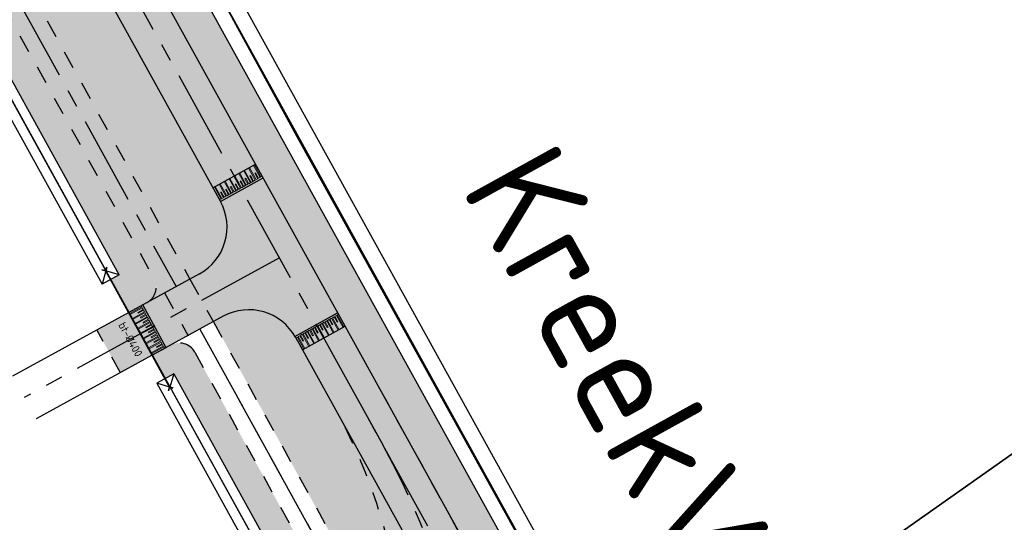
# Model space of a CAD drawing. Header units: metres. Extents: x 149090 to 161988, y 479090 to 487021.
# Tile 34 of 72: x 149320 to 149431, y 486537 to 486593. Entities that reach past the tile are written whole.
import ezdxf
from ezdxf.enums import TextEntityAlignment as Align

# ---------------------------------------------------------------- set-up
doc = ezdxf.new("R2010")
doc.units = ezdxf.units.M
doc.linetypes.add('AM-AS', pattern=[16, 10, -2, 2, -2])
doc.linetypes.add('XX-HIDDEN', pattern=[4, 2, -2])
doc.layers.get('0').update_dxf_attribs({"lineweight": 25})
for name, color, linetype, lineweight, true_color in [('B-WE-KG-GRENS_PERCEEL-GV', 1, 'Continuous', 30, 0xff0000), ('IRP-V-verharding-rijbaan', 7, 'Continuous', 0, 0xffb061), ('N-WE-GR-STADSLANDBOUW-A', 7, 'Continuous', 35, 0xffff9e), ('N-WE-KW-KUNSTWERK_DUIKER-HOLD-S', 1, 'Continuous', 35, 0xff0000), ('N-WE-KW-KUNSTWERK_DUIKER-S', 5, 'Continuous', 35, 0x0000ff), ('N-WE-RI-VWA_RIOOLPUT-S', 20, 'Continuous', 25, 0xff3f00)]:
    doc.layers.add(name, color=color, linetype=linetype, lineweight=lineweight, true_color=true_color)
for name, color, linetype, lineweight in [('N-WE-AM-AS_FIETSPAD-G', 3, 'AM-AS', 30), ('N-WE-AM-AS_KAVELWEG-G', 170, 'AM-AS', 30), ('N-WE-AM-AS_WEG-G', 10, 'AM-AS', 30), ('N-WE-VH-KANTOPSLUITING_VOORKANTBAND-G', 190, 'Continuous', 30), ('N-WE-VH-KANTVERHARDING-G', 7, 'Continuous', 30), ('N-WE-VH-MATERIAALGRENS-G', 7, 'XX-HIDDEN', 25), ('N-WE-VH-VERHARDING_ASFALT-A', 252, 'Continuous', 18), ('N-WE-VH-VERHARDING_TEGEL-A', 252, 'Continuous', 18), ('VRK-ontwerp', 2, 'Continuous', 0)]:
    doc.layers.add(name, color=color, linetype=linetype, lineweight=lineweight)
doc.styles.add('NLCS-ISO-M1000-T50', font='NLCS-ISO.ttf')
doc.styles.add('NLCS-ISO-M2000-T25', font='NLCS-ISO.ttf')

# ---------------------------------------------------------------- blocks, each defined once
blk = doc.blocks.new('*U395')
at = {"layer": 'N-WE-KW-KUNSTWERK_DUIKER-S', "color": 0}
for points in [[(-0.8493030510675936, 0.7750000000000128), (2.842170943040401e-14, 1.4210854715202e-14), (-0.8493030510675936, -0.7749999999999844)], [(2.842170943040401e-14, 1.4210854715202e-14), (37.25288153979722, 1.4210854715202e-14)], [(38.10218459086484, 0.7750000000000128), (37.25288153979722, 1.4210854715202e-14), (38.10218459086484, -0.7749999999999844)]]:
    blk.add_lwpolyline(points, dxfattribs=at)
at = {"color": 0, "style": 'NLCS-ISO-M2000-T25'}
blk.add_attdef('DUIKERNR', text='', height=7, dxfattribs=at).set_placement((0.8493030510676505, 1.4210854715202e-14), align=Align.BOTTOM_CENTER)

msp = doc.modelspace()

# ---------------------------------------------------------------- hatches: boundary and pattern name
at = {"layer": 'IRP-V-verharding-rijbaan', "transparency": 33554610}
h = msp.add_hatch(color=256, dxfattribs=at)
h.dxf.hatch_style = 1
edge = h.paths.add_edge_path()
edge.add_line((149347.6215138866, 486575.6031056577), (149342.8085236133, 486572.9413153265))
edge.add_arc((149337.5570543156, 486570.0392350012), 5.999999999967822, -59.965711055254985, 28.926029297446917, ccw=False)
edge.add_line((149340.5601634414, 486564.8448788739), (149334.0491110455, 486561.2723576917))
edge.add_line((149334.0491110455, 486561.2723576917), (149336.6911796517, 486556.4511345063))
edge.add_line((149336.6911796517, 486556.4511345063), (149343.1380465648, 486559.9840687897))
edge.add_arc((149346.0215083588, 486554.7223534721), 6.000000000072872, 30.153476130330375, 118.72309133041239, ccw=False)
edge.add_line((149351.209606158, 486557.736261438), (149356.029837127, 486560.3877958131))
edge.add_line((149356.029837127, 486560.3877958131), (149347.6215138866, 486575.6031056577))
h = msp.add_hatch(color=256, dxfattribs=at)
h.dxf.hatch_style = 1
h.paths.add_polyline_path([(149332.5144440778, 486560.4313480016), (149328.8833681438, 486558.4441107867), (149331.5265414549, 486553.6208717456), (149335.1565069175, 486555.6101216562)])
at = {"layer": 'N-WE-GR-STADSLANDBOUW-A', "transparency": 33554559}
h = msp.add_hatch(color=256, dxfattribs=at)
h.dxf.hatch_style = 1
edge = h.paths.add_edge_path()
edge.add_line((149249.9229517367, 486713.7618953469), (149267.1760614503, 486682.5585265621))
edge.add_arc((147531.5686176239, 485722.8985022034), 1983.249999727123, 28.33407760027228, 28.939284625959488, ccw=False)
edge.add_line((149277.2157995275, 486664.1723612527), (149305.206875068, 486612.2612817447))
edge.add_arc((151080.3405962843, 487569.4346357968), 2016.749998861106, 208.3340776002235, 208.9260292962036)
edge.add_line((149315.1904795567, 486593.9728870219), (149331.387947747, 486564.6627035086))
edge.add_line((149331.387947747, 486564.6627035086), (149330.4232587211, 486564.1341291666))
edge.add_line((149330.4232587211, 486564.1341291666), (149332.4788345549, 486560.4144549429))
edge.add_line((149332.4788345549, 486560.4144549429), (149334.3204739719, 486561.4236879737))
edge.add_line((149334.3204739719, 486561.4236879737), (149334.5733561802, 486561.5628665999))
edge.add_arc((149333.5723198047, 486563.2943186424), 2.000000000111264, 300.0342889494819, 388.9260292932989)
edge.add_line((149335.3228095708, 486564.2616787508), (149318.0350254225, 486595.5448472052))
edge.add_line((149318.0350254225, 486595.5448472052), (149308.0675095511, 486613.8037701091))
edge.add_line((149308.0675095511, 486613.8037701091), (149280.0764340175, 486665.7148496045))
edge.add_line((149280.0764340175, 486665.7148496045), (149270.0202435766, 486684.1311447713))
edge.add_line((149270.0202435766, 486684.1311447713), (149264.8221624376, 486693.5322119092))
edge.add_line((149264.8221624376, 486693.5322119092), (149256.3133393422, 486708.9209707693))
edge.add_arc((149243.842694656, 486702.0256447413), 14.2499999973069, 28.93928462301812, 53.58854308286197)
edge.add_arc((149262.8372489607, 486727.7784486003), 17.75000000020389, 187.2540888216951, 233.58854307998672, ccw=False)
edge.add_arc((149244.238425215, 486725.4114483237), 0.9988383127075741, 7.230319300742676, 85.83467601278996)
edge.add_line((149244.3109754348, 486726.407648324), (149244.3257519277, 486726.6076280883))
edge.add_arc((149242.2624584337, 486698.68375264), 28.00000000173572, 85.77409785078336, 97.8981777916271)
edge.add_arc((149242.3096729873, 486698.4732917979), 28.21495791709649, 97.93441867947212, 116.7738477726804)
edge.add_arc((149281.9347839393, 486615.6770867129), 119.9999999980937, 115.8569568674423, 125.2077496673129)
edge.add_line((149212.7496436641, 486713.7251176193), (149206.9970025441, 486709.6701188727))
edge.add_line((149206.9970025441, 486709.6701188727), (149157.0406436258, 486674.4146711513))
edge.add_line((149157.0406436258, 486674.4146711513), (149160.5542416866, 486669.4493138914))
edge.add_line((149160.5542416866, 486669.4493138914), (149221.5969439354, 486712.482837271))
edge.add_line((149221.5969439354, 486712.482837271), (149226.7683010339, 486713.8272838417))
edge.add_line((149226.7683010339, 486713.8272838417), (149232.3592129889, 486717.7945061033))
edge.add_arc((149239.3338475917, 486707.9069229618), 12.09999290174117, 28.939269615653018, 125.19888548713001, ccw=False)
h = msp.add_hatch(color=256, dxfattribs=at)
h.dxf.hatch_style = 1
edge = h.paths.add_edge_path()
edge.add_arc((151080.3405989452, 487569.4346372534), 1993.250001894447, 208.3340776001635, 208.9260292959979, ccw=False)
edge.add_line((149325.8914628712, 486623.4146591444), (149300.4231801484, 486670.64707247))
edge.add_line((149300.4231801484, 486670.64707247), (149301.761795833, 486671.3688700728))
edge.add_line((149301.761795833, 486671.3688700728), (149299.9487412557, 486674.7101135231))
edge.add_arc((149303.2175491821, 486669.6787225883), 5.999999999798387, 123.0110876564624, 208.3340773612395)
edge.add_line((149297.9363778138, 486666.8310517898), (149322.3706819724, 486621.5162119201))
edge.add_arc((151080.340595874, 487569.4346355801), 1997.249998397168, 208.3340776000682, 208.9260292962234)
edge.add_line((149332.2577547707, 486603.4046480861), (149346.0742839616, 486578.402900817))
edge.add_line((149346.0742839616, 486578.402900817), (149347.6220602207, 486575.6021170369))
edge.add_line((149347.6220602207, 486575.6021170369), (149364.5688204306, 486544.9360496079))
edge.add_line((149364.5688204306, 486544.9360496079), (149372.8462481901, 486529.9576021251))
edge.add_line((149372.8462481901, 486529.9576021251), (149386.8242924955, 486505.6911377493))
edge.add_line((149386.8242924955, 486505.6911377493), (149394.8370353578, 486491.1984163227))
edge.add_line((149394.8370353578, 486491.1984163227), (149403.6175052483, 486475.3091107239))
edge.add_line((149403.6175052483, 486475.3091107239), (149409.5677065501, 486464.5419037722))
edge.add_arc((149414.8191758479, 486467.4439840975), 5.999999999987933, 208.9260292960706, 292.6292477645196)
edge.add_line((149417.1277751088, 486461.9059005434), (149415.3123288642, 486465.1646021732))
edge.add_line((149415.3123288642, 486465.1646021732), (149413.7113851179, 486464.2798845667))
edge.add_line((149413.7113851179, 486464.2798845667), (149335.758734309, 486605.3393682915))
h = msp.add_hatch(color=256, dxfattribs=at)
h.dxf.hatch_style = 1
edge = h.paths.add_edge_path()
edge.add_line((149321.0983825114, 486597.2377273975), (149339.3629552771, 486564.1870077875))
edge.add_line((149339.3629552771, 486564.1870077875), (149340.4405161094, 486564.7775196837))
edge.add_arc((149337.5570543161, 486570.0392350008), 5.999999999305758, 298.7230913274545, 388.9260293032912)
edge.add_line((149342.808523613, 486572.9413153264), (149341.2598908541, 486575.7436489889))
edge.add_line((149341.2598908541, 486575.7436489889), (149327.4439079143, 486600.7444077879))
edge.add_arc((151143.817127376, 487604.2994808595), 2075.170946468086, 208.3495525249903, 208.920864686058, ccw=False)
edge.add_line((149317.5276438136, 486618.9055599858), (149290.2960383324, 486669.4111605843))
edge.add_arc((149289.4303123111, 486668.9106423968), 0.9999999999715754, 30.03428893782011, 118.3591474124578)
edge.add_line((149288.955315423, 486669.7906298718), (149284.9949863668, 486667.6529358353))
edge.add_arc((149286.201510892, 486666.0154470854), 2.033979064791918, 126.3833056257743, 207.938291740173)
edge.add_line((149284.4045865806, 486665.0624865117), (149311.1481928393, 486615.4649114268))
edge.add_line((149311.1481928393, 486615.4649114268), (149321.0983825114, 486597.2377273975))
h = msp.add_hatch(color=256, dxfattribs=at)
h.dxf.hatch_style = 1
edge = h.paths.add_edge_path()
edge.add_line((149402.6507816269, 486449.664306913), (149403.6880980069, 486450.4279640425))
edge.add_arc((149400.3325549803, 486455.4048564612), 6.002426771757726, 303.9888158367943, 388.916764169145)
edge.add_line((149405.5866177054, 486458.3072609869), (149403.8786148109, 486461.3979834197))
edge.add_line((149403.8786148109, 486461.3979834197), (149381.1332910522, 486502.5461620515))
edge.add_line((149381.1332910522, 486502.5461620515), (149368.0324013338, 486527.2973618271))
edge.add_line((149368.0324013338, 486527.2973618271), (149351.2159902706, 486557.7275555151))
edge.add_arc((149346.0217510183, 486554.7201462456), 6.002052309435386, 30.07038482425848, 118.7149968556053)
edge.add_line((149343.1380465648, 486559.9840687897), (149342.0245335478, 486559.3707397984))
edge.add_line((149342.0245335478, 486559.3707397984), (149371.4677816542, 486506.0485680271))
edge.add_arc((149372.9726761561, 486497.6828467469), 8.500000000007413, -42.43212858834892, 100.19776869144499, ccw=False)
edge.add_line((149379.2463315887, 486491.9477576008), (149402.6507816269, 486449.664306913))
h = msp.add_hatch(color=256, dxfattribs=at)
h.dxf.hatch_style = 1
edge = h.paths.add_edge_path()
edge.add_line((149355.0703039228, 486528.5275333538), (149353.737927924, 486530.9385388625))
edge.add_line((149353.737927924, 486530.9385388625), (149339.9177989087, 486555.9468002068))
edge.add_arc((149338.1673091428, 486554.9794400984), 2.000000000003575, 28.92602929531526, 118.7230913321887)
edge.add_line((149337.2061552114, 486556.7333452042), (149335.1565069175, 486555.6101216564))
edge.add_line((149335.1565069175, 486555.6101216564), (149335.8810000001, 486554.2970000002))
edge.add_line((149335.8810000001, 486554.2970000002), (149336.6058849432, 486552.9831407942))
edge.add_line((149336.6058849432, 486552.9831407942), (149337.5549775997, 486553.5031337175))
edge.add_line((149337.5549775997, 486553.5031337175), (149354.1188781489, 486523.5298712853))
edge.add_line((149354.1188781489, 486523.5298712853), (149353.1344810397, 486522.985584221))
edge.add_line((149353.1344810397, 486522.985584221), (149353.1510000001, 486522.9950000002))
edge.add_line((149353.1510000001, 486522.9950000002), (149356.6114582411, 486516.7228025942))
edge.add_arc((149340.8475745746, 486520.6677324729), 16.25000000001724, 345.9502144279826, 388.9260292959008)
at = {"layer": 'N-WE-VH-VERHARDING_ASFALT-A', "transparency": 33554585}
h = msp.add_hatch(color=256, dxfattribs=at)
h.dxf.hatch_style = 1
h.paths.add_polyline_path([(149298.7596798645, 486665.2868128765), (149293.9063576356, 486662.6992921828), (149317.5299298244, 486618.9013342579), (149341.9612269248, 486574.4745439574), (149346.7750737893, 486577.1347842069), (149322.3706819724, 486621.5162119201)])
h = msp.add_hatch(color=256, dxfattribs=at)
h.dxf.hatch_style = 1
h.paths.add_polyline_path([(149356.876277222, 486558.8561172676), (149352.0624303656, 486556.1958769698), (149368.0324013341, 486527.2973618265), (149381.1332910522, 486502.5461620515), (149390.2689366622, 486486.0122019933), (149402.3879518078, 486464.0977382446), (149408.076061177, 486467.241115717), (149386.8242924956, 486505.6911377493), (149372.8462481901, 486529.9576021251)])
at = {"layer": 'N-WE-VH-VERHARDING_TEGEL-A'}
h = msp.add_hatch(dxfattribs=at)
h.set_pattern_fill('AVH-TEGEL_150X300_HALFST', color=256, scale=2.5, angle=85.45968935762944, pattern_type=2)
h.set_pattern_definition([(28.59202423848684, (-153131.4263289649, 817689.4507283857), (-0.1794636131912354, 0.3292686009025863), []), (118.5920242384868, (-153131.4263289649, 817689.4507283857), (-0.6585372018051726, -0.3589272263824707), [0.375, -0.375]), (118.5920242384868, (-153131.097060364, 817689.6301919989), (-0.6585372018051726, -0.3589272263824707), [-0.375, 0.375])])
edge = h.paths.add_edge_path()
edge.add_line((149289.7306057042, 486655.1850739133), (149286.649922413, 486653.5239326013))
edge.add_line((149286.649922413, 486653.5239326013), (149308.1495506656, 486613.6516357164))
edge.add_line((149308.1495506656, 486613.6516357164), (149318.0350254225, 486595.5448472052))
edge.add_line((149318.0350254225, 486595.5448472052), (149335.3232378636, 486564.2609037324))
edge.add_arc((149333.5723195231, 486563.2943188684), 2.000000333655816, -61.276904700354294, 28.900652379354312, ccw=False)
edge.add_line((149334.5334737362, 486561.5404135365), (149339.3625269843, 486564.1877828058))
edge.add_line((149339.3625269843, 486564.1877828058), (149321.0983825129, 486597.2377273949))
edge.add_line((149321.0983825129, 486597.2377273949), (149311.1481928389, 486615.4649114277))
edge.add_line((149311.1481928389, 486615.4649114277), (149289.7306057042, 486655.1850739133))
at = {"layer": 'VRK-ontwerp'}
for points in [[(149342.7795808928, 486574.926784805), (149342.6876801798, 486574.8759984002), (149343.4373842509, 486573.5193688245), (149343.2535828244, 486573.4177960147), (149342.9150067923, 486574.030467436), (149342.8231060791, 486573.9796810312), (149343.1616821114, 486573.3670096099), (149342.977880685, 486573.2654368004), (149342.2281766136, 486574.6220663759), (149342.1362759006, 486574.571279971), (149342.8859799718, 486573.2146503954), (149342.710930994, 486573.1179143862), (149342.8076670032, 486572.9428654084), (149347.6215138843, 486575.6031056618), (149347.5247778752, 486575.7781546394), (149347.3891149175, 486575.7031842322), (149346.6394108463, 486577.0598138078), (149346.5475101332, 486577.0090274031), (149347.2972142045, 486575.6523978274), (149347.1134127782, 486575.5508250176), (149346.7748367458, 486576.1634964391), (149346.6829360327, 486576.1127100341), (149347.021512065, 486575.5000386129), (149346.8377106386, 486575.3984658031), (149346.0880065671, 486576.7550953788), (149345.996105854, 486576.704308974), (149346.7458099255, 486575.3476793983), (149346.562008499, 486575.2461065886), (149346.2234324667, 486575.85877801), (149346.1315317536, 486575.8079916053), (149346.4701077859, 486575.1953201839), (149346.2863063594, 486575.0937473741), (149345.5366022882, 486576.4503769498), (149345.4447015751, 486576.3995905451), (149346.1944056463, 486575.0429609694), (149346.01060422, 486574.9413881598), (149345.6720281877, 486575.5540595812), (149345.5801274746, 486575.5032731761), (149345.9187035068, 486574.8906017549), (149345.7349020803, 486574.7890289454), (149344.985198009, 486576.1456585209), (149344.893297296, 486576.0948721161), (149345.6430013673, 486574.7382425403), (149345.459199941, 486574.6366697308), (149345.1206239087, 486575.2493411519), (149345.0287231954, 486575.198554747), (149345.3672992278, 486574.5858833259), (149345.1834978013, 486574.4843105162), (149344.4337937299, 486575.8409400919), (149344.3418930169, 486575.7901536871), (149345.0915970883, 486574.4335241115), (149344.9077956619, 486574.3319513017), (149344.5692196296, 486574.944622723), (149344.4773189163, 486574.8938363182), (149344.8158949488, 486574.2811648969), (149344.6320935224, 486574.1795920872), (149343.8823894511, 486575.5362216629), (149343.7904887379, 486575.485435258), (149344.5401928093, 486574.1288056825), (149344.3563913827, 486574.0272328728), (149344.0178153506, 486574.639904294), (149343.9259146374, 486574.5891178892), (149344.2644906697, 486573.9764464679), (149344.0806892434, 486573.8748736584), (149343.3309851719, 486575.2315032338), (149343.2390844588, 486575.1807168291), (149343.9887885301, 486573.8240872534), (149343.8049871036, 486573.7225144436), (149343.4664110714, 486574.3351858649), (149343.3745103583, 486574.2843994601), (149343.7130863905, 486573.6717280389), (149343.5292849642, 486573.5701552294)], [(149334.7082779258, 486556.4280595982), (149334.7587385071, 486556.3359795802), (149336.1180149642, 486557.0808738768), (149336.2189361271, 486556.8967138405), (149335.60506934, 486556.5603099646), (149335.6555299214, 486556.4682299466), (149336.2693967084, 486556.8046338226), (149336.3703178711, 486556.6204737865), (149335.0110414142, 486555.8755794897), (149335.0615019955, 486555.7834994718), (149336.4207784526, 486556.5283937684), (149336.5168938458, 486556.3530032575), (149336.6922843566, 486556.4491186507), (149334.0491110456, 486561.2723576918), (149333.8737205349, 486561.1762422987), (149333.9482099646, 486561.040314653), (149332.5889335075, 486560.2954203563), (149332.6393940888, 486560.2033403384), (149333.9986705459, 486560.948234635), (149334.0995917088, 486560.7640745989), (149333.4857249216, 486560.4276707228), (149333.5361855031, 486560.3355907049), (149334.1500522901, 486560.6719945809), (149334.250973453, 486560.4878345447), (149332.8916969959, 486559.7429402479), (149332.9421575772, 486559.65086023), (149334.3014340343, 486560.3957545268), (149334.4023551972, 486560.2115944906), (149333.7884884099, 486559.8751906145), (149333.8389489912, 486559.7831105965), (149334.4528157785, 486560.1195144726), (149334.5537369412, 486559.9353544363), (149333.1944604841, 486559.1904601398), (149333.2449210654, 486559.0983801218), (149334.6041975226, 486559.8432744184), (149334.7051186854, 486559.6591143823), (149334.0912518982, 486559.3227105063), (149334.1417124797, 486559.2306304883), (149334.7555792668, 486559.5670343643), (149334.8565004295, 486559.3828743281), (149333.4972239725, 486558.6379800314), (149333.5476845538, 486558.5459000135), (149334.9069610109, 486559.2907943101), (149335.0078821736, 486559.1066342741), (149334.3940153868, 486558.7702303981), (149334.444475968, 486558.6781503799), (149335.0583427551, 486559.0145542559), (149335.1592639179, 486558.8303942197), (149333.7999874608, 486558.085499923), (149333.8504480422, 486557.9934199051), (149335.2097244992, 486558.7383142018), (149335.3106456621, 486558.5541541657), (149334.696778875, 486558.2177502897), (149334.7472394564, 486558.1256702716), (149335.3611062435, 486558.4620741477), (149335.4620274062, 486558.2779141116), (149334.1027509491, 486557.5330198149), (149334.1532115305, 486557.4409397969), (149335.5124879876, 486558.1858340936), (149335.6134091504, 486558.0016740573), (149334.9995423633, 486557.6652701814), (149335.0500029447, 486557.5731901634), (149335.6638697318, 486557.9095940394), (149335.7647908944, 486557.7254340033), (149334.4055144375, 486556.9805397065), (149334.4559750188, 486556.8884596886), (149335.8152514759, 486557.6333539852), (149335.9161726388, 486557.4491939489), (149335.3023058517, 486557.112790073), (149335.3527664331, 486557.0207100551), (149335.9666332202, 486557.357113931), (149336.0675543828, 486557.1729538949)], [(149352.8807843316, 486556.6481178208), (149352.788883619, 486556.5973314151), (149352.0391795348, 486557.9539609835), (149351.8553781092, 486557.8523881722), (149352.1939541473, 486557.2397167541), (149352.1020534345, 486557.1889303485), (149351.7634773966, 486557.8016017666), (149351.5796759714, 486557.7000289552), (149352.3293800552, 486556.3433993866), (149352.2374793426, 486556.2926129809), (149351.4877752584, 486557.6492425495), (149351.3127262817, 486557.5525065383), (149351.2159902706, 486557.7275555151), (149356.029837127, 486560.3877958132), (149356.1265731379, 486560.2127468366), (149355.990910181, 486560.1377764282), (149356.7406142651, 486558.7811468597), (149356.6487135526, 486558.730360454), (149355.8990094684, 486560.0869900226), (149355.7152080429, 486559.9854172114), (149356.053784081, 486559.372745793), (149355.9618833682, 486559.3219593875), (149355.6233073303, 486559.9346308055), (149355.4395059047, 486559.8330579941), (149356.1892099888, 486558.4764284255), (149356.0973092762, 486558.4256420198), (149355.3476051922, 486559.7822715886), (149355.1638037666, 486559.6806987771), (149355.5023798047, 486559.0680273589), (149355.4104790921, 486559.0172409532), (149355.071903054, 486559.6299123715), (149354.8881016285, 486559.52833956), (149355.6378057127, 486558.1717099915), (149355.5459050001, 486558.1209235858), (149354.7962009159, 486559.4775531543), (149354.6123994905, 486559.3759803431), (149354.9509755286, 486558.7633089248), (149354.8590748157, 486558.7125225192), (149354.5204987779, 486559.3251939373), (149354.3366973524, 486559.2236211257), (149355.0864014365, 486557.8669915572), (149354.9945007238, 486557.8162051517), (149354.2447966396, 486559.1728347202), (149354.0609952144, 486559.0712619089), (149354.3995712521, 486558.4585904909), (149354.3076705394, 486558.4078040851), (149353.9690945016, 486559.0204755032), (149353.7852930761, 486558.9189026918), (149354.5349971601, 486557.5622731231), (149354.4430964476, 486557.5114867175), (149353.6933923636, 486558.8681162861), (149353.509590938, 486558.7665434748), (149353.848166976, 486558.1538720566), (149353.7562662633, 486558.1030856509), (149353.4176902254, 486558.7157570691), (149353.2338888, 486558.6141842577), (149353.9835928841, 486557.2575546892), (149353.8916921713, 486557.2067682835), (149353.1419880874, 486558.5633978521), (149352.9581866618, 486558.4618250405), (149353.2967626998, 486557.8491536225), (149353.2048619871, 486557.7983672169), (149352.8662859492, 486558.411038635), (149352.6824845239, 486558.3094658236), (149353.4321886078, 486556.952836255), (149353.3402878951, 486556.9020498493), (149352.590583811, 486558.258679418), (149352.4067823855, 486558.1571066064), (149352.7453584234, 486557.5444351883), (149352.6534577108, 486557.4936487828), (149352.3148816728, 486558.1063202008), (149352.1310802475, 486558.0047473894)]]:
    msp.add_hatch(color=7, dxfattribs=at).paths.add_polyline_path(points)
at = {"layer": 'VRK-ontwerp', "true_color": 0x636466, "transparency": 33554602}
for points in [[(149345.4447015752, 486576.399590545), (149344.9851980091, 486576.1456585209), (149345.7349020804, 486574.7890289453), (149345.9187035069, 486574.890601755), (149345.5801274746, 486575.5032731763), (149345.6720281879, 486575.5540595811), (149346.01060422, 486574.9413881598), (149346.1944056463, 486575.0429609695)], [(149345.996105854, 486576.704308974), (149345.5366022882, 486576.4503769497), (149346.2863063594, 486575.093747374), (149346.4701077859, 486575.1953201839), (149346.1315317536, 486575.8079916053), (149346.2234324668, 486575.8587780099), (149346.562008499, 486575.2461065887), (149346.7458099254, 486575.3476793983)], [(149346.5475101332, 486577.009027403), (149346.0880065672, 486576.7550953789), (149346.8377106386, 486575.3984658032), (149347.0215120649, 486575.5000386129), (149346.6829360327, 486576.1127100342), (149346.7748367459, 486576.1634964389), (149347.1134127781, 486575.5508250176), (149347.2972142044, 486575.6523978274)], [(149346.7750738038, 486577.1347842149), (149346.6394108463, 486577.0598138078), (149347.3891149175, 486575.7031842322), (149347.5247778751, 486575.7781546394)], [(149343.7904887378, 486575.485435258), (149343.3309851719, 486575.2315032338), (149344.0806892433, 486573.8748736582), (149344.2644906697, 486573.9764464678), (149343.9259146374, 486574.5891178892), (149344.0178153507, 486574.6399042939), (149344.3563913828, 486574.0272328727), (149344.5401928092, 486574.1288056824)], [(149344.3418930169, 486575.7901536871), (149343.882389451, 486575.5362216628), (149344.6320935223, 486574.1795920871), (149344.8158949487, 486574.2811648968), (149344.4773189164, 486574.8938363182), (149344.5692196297, 486574.9446227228), (149344.9077956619, 486574.3319513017), (149345.0915970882, 486574.4335241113)], [(149344.893297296, 486576.0948721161), (149344.4337937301, 486575.840940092), (149345.1834978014, 486574.4843105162), (149345.3672992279, 486574.585883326), (149345.0287231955, 486575.1985547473), (149345.1206239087, 486575.249341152), (149345.4591999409, 486574.6366697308), (149345.6430013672, 486574.7382425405)], [(149342.1362759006, 486574.571279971), (149341.9612269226, 486574.4745439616), (149342.710930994, 486573.1179143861), (149342.8859799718, 486573.2146503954)], [(149342.6876801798, 486574.8759984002), (149342.2281766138, 486574.622066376), (149342.977880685, 486573.2654368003), (149343.1616821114, 486573.36700961), (149342.8231060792, 486573.9796810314), (149342.9150067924, 486574.0304674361), (149343.2535828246, 486573.4177960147), (149343.4373842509, 486573.5193688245)], [(149343.2390844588, 486575.1807168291), (149342.7795808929, 486574.926784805), (149343.5292849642, 486573.5701552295), (149343.7130863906, 486573.6717280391), (149343.3745103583, 486574.2843994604), (149343.4664110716, 486574.3351858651), (149343.8049871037, 486573.7225144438), (149343.9887885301, 486573.8240872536)], [(149332.5144440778, 486560.431348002), (149332.5889335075, 486560.2954203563), (149333.9482099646, 486561.040314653), (149333.8737205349, 486561.1762422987)], [(149332.6393940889, 486560.2033403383), (149332.8916969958, 486559.742940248), (149334.250973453, 486560.4878345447), (149334.1500522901, 486560.6719945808), (149333.5361855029, 486560.3355907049), (149333.4857249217, 486560.427670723), (149334.0995917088, 486560.7640745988), (149333.998670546, 486560.9482346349)], [(149332.9421575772, 486559.65086023), (149333.1944604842, 486559.1904601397), (149334.5537369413, 486559.9353544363), (149334.4528157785, 486560.1195144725), (149333.8389489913, 486559.7831105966), (149333.7884884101, 486559.8751906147), (149334.4023551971, 486560.2115944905), (149334.3014340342, 486560.3957545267)], [(149333.2449210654, 486559.0983801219), (149333.4972239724, 486558.6379800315), (149334.8565004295, 486559.3828743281), (149334.7555792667, 486559.5670343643), (149334.1417124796, 486559.2306304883), (149334.0912518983, 486559.3227105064), (149334.7051186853, 486559.6591143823), (149334.6041975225, 486559.8432744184)], [(149356.0973092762, 486558.4256420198), (149355.6378057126, 486558.1717099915), (149354.8881016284, 486559.5283395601), (149355.071903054, 486559.6299123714), (149355.410479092, 486559.0172409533), (149355.5023798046, 486559.068027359), (149355.1638037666, 486559.680698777), (149355.3476051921, 486559.7822715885)], [(149356.6487135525, 486558.730360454), (149356.189209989, 486558.4764284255), (149355.4395059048, 486559.8330579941), (149355.6233073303, 486559.9346308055), (149355.9618833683, 486559.3219593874), (149356.0537840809, 486559.3727457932), (149355.7152080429, 486559.9854172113), (149355.8990094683, 486560.0869900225)], [(149356.8762772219, 486558.856117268), (149356.7406142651, 486558.7811468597), (149355.990910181, 486560.1377764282), (149356.1265731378, 486560.2127468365)], [(149333.5476845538, 486558.5459000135), (149333.7999874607, 486558.0854999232), (149335.1592639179, 486558.8303942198), (149335.058342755, 486559.014554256), (149334.4444759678, 486558.67815038), (149334.3940153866, 486558.7702303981), (149335.0078821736, 486559.106634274), (149334.9069610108, 486559.29079431)], [(149333.8504480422, 486557.9934199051), (149334.1027509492, 486557.5330198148), (149335.4620274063, 486558.2779141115), (149335.3611062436, 486558.4620741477), (149334.7472394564, 486558.1256702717), (149334.6967788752, 486558.2177502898), (149335.3106456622, 486558.5541541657), (149335.2097244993, 486558.7383142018)], [(149354.4430964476, 486557.5114867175), (149353.983592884, 486557.2575546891), (149353.2338887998, 486558.6141842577), (149353.4176902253, 486558.7157570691), (149353.7562662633, 486558.1030856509), (149353.8481669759, 486558.1538720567), (149353.509590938, 486558.7665434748), (149353.6933923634, 486558.8681162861)], [(149354.9945007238, 486557.8162051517), (149354.5349971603, 486557.5622731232), (149353.7852930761, 486558.9189026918), (149353.9690945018, 486559.0204755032), (149354.3076705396, 486558.4078040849), (149354.3995712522, 486558.4585904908), (149354.0609952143, 486559.0712619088), (149354.2447966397, 486559.1728347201)], [(149355.5459050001, 486558.1209235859), (149355.0864014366, 486557.8669915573), (149354.3366973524, 486559.2236211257), (149354.5204987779, 486559.3251939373), (149354.8590748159, 486558.7125225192), (149354.9509755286, 486558.763308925), (149354.6123994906, 486559.375980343), (149354.796200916, 486559.4775531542)], [(149334.1532115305, 486557.4409397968), (149334.4055144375, 486556.9805397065), (149335.7647908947, 486557.7254340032), (149335.6638697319, 486557.9095940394), (149335.0500029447, 486557.5731901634), (149334.9995423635, 486557.6652701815), (149335.6134091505, 486558.0016740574), (149335.5124879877, 486558.1858340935)], [(149334.4559750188, 486556.8884596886), (149334.7082779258, 486556.4280595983), (149336.0675543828, 486557.1729538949), (149335.9666332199, 486557.3571139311), (149335.3527664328, 486557.0207100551), (149335.3023058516, 486557.1127900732), (149335.9161726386, 486557.4491939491), (149335.8152514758, 486557.6333539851)], [(149352.2374793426, 486556.2926129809), (149352.0624303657, 486556.1958769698), (149351.3127262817, 486557.5525065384), (149351.4877752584, 486557.6492425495)], [(149352.788883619, 486556.5973314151), (149352.3293800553, 486556.3433993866), (149351.5796759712, 486557.7000289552), (149351.7634773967, 486557.8016017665), (149352.1020534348, 486557.1889303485), (149352.1939541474, 486557.2397167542), (149351.8553781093, 486557.8523881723), (149352.0391795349, 486557.9539609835)], [(149353.3402878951, 486556.9020498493), (149352.8807843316, 486556.6481178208), (149352.1310802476, 486558.0047473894), (149352.3148816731, 486558.1063202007), (149352.6534577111, 486557.4936487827), (149352.7453584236, 486557.5444351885), (149352.4067823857, 486558.1571066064), (149352.5905838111, 486558.2586794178)], [(149353.8916921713, 486557.2067682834), (149353.4321886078, 486556.952836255), (149352.6824845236, 486558.3094658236), (149352.8662859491, 486558.4110386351), (149353.2048619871, 486557.7983672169), (149353.2967626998, 486557.8491536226), (149352.9581866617, 486558.4618250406), (149353.1419880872, 486558.5633978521)], [(149334.7587385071, 486556.3359795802), (149335.0110414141, 486555.8755794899), (149336.3703178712, 486556.6204737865), (149336.2693967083, 486556.8046338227), (149335.6555299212, 486556.4682299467), (149335.6050693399, 486556.5603099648), (149336.218936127, 486556.8967138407), (149336.1180149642, 486557.0808738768)], [(149335.0615019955, 486555.7834994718), (149335.1576173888, 486555.6081089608), (149336.5168938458, 486556.3530032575), (149336.4207784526, 486556.5283937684)]]:
    msp.add_hatch(color=251, dxfattribs=at).paths.add_polyline_path(points)

# ---------------------------------------------------------------- linework, layer by layer
at = {"layer": 'B-WE-KG-GRENS_PERCEEL-GV', "flags": 128}
for points in [[(149368.7299268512, 486770.0327130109), (149281.564, 486708.591), (149312.375, 486651.81), (149351.685, 486579.815), (149388.351, 486513.603)], [(149480.27, 486349.23), (149468.199, 486370.684), (149442.68, 486416.04), (149392.415, 486506.265), (149388.351, 486513.603), (149351.685, 486579.815), (149312.375, 486651.81), (149281.564, 486708.591), (149254.304, 486758.826), (149135.0719852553, 486674.4057159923)], [(149476.064880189, 486575.4569636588), (149388.351, 486513.603), (149392.415, 486506.265), (149442.68, 486416.04), (149468.199, 486370.684), (149506.35, 486396.655), (149538.848, 486350.531)]]:
    msp.add_lwpolyline(points, dxfattribs=at)
at = {"layer": 'B-WE-KG-GRENS_PERCEEL-GV'}
for points in [[(149147.5137105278, 486656.5846622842), (149224.68, 486711.035), (149227.455, 486712.965), (149232.055, 486716.115), (149238.22, 486718.65), (149244.03, 486718.105), (149247.315, 486715.52), (149252.02, 486706.985), (149258.225, 486696.22), (149259.823, 486693.267), (149289.045, 486639.245), (149328.04, 486568.51), (149331.171, 486562.834), (149333.828, 486558.018), (149335.881, 486554.297), (149353.151, 486522.995), (149369.81, 486492.8), (149384.244, 486466.791), (149395.505, 486446.5), (149397.579, 486442.762), (149418.605, 486404.875), (149419.428, 486403.422), (149421.892, 486399.072), (149448.157, 486352.698)], [(149388.351, 486513.603), (149476.064880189, 486575.4569636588)]]:
    msp.add_lwpolyline(points, dxfattribs=at)
at = {"layer": 'N-WE-AM-AS_FIETSPAD-G', "flags": 128}
msp.add_lwpolyline([(149266.3536451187, 486694.3790063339), (149271.5517262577, 486684.9779391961, -0.002640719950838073), (149281.6167756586, 486666.5454202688), (149309.6078511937, 486614.6343407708, 0.002582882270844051), (149319.5667039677, 486596.3912873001), (149337.828278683, 486563.345992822)], format="xyb", dxfattribs=at)
for points in [[(149340.4885356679, 486558.53211577), (149356.8375422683, 486528.9477154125)], [(149344.8865624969, 486550.5736514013), (149356.601997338, 486529.3739465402)]]:
    msp.add_lwpolyline(points, dxfattribs=at)
at = {"layer": 'N-WE-AM-AS_KAVELWEG-G', "flags": 128}
msp.add_lwpolyline([(149349.4626643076, 486566.5858690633), (149320.6916462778, 486550.8191226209)], dxfattribs=at)
at = {"layer": 'N-WE-AM-AS_WEG-G', "flags": 128}
msp.add_lwpolyline([(149269.1727969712, 486713.5631403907), (149276.6364574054, 486700.0646260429), (149281.8345385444, 486690.6635589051, -0.00264071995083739), (149291.9590695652, 486672.1221089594), (149319.9501451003, 486620.2110294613, 0.00258288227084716), (149329.8508313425, 486602.074527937), (149383.9823662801, 486504.1206252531)], format="xyb", dxfattribs=at)
msp.add_lwpolyline([(149358.3786868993, 486550.4518501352), (149361.1306575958, 486545.4720122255)], dxfattribs=at)
at = {"layer": 'N-WE-AM-AS_WEG-G'}
msp.add_arc((149282.3586181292, 486501.9408073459), 90, 4.503276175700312, 28.92602929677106, dxfattribs=at)
at = {"layer": 'N-WE-VH-KANTOPSLUITING_VOORKANTBAND-G', "lineweight": 5}
for p, q in [((149345.444701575, 486576.3995905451), (149346.1944056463, 486575.0429609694)), ((149345.536602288, 486576.4503769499), (149346.2863063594, 486575.0937473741)), ((149345.9961058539, 486576.7043089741), (149346.7458099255, 486575.3476793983)), ((149346.0880065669, 486576.7550953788), (149346.8377106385, 486575.3984658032)), ((149346.5475101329, 486577.0090274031), (149347.2972142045, 486575.6523978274)), ((149346.6394108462, 486577.0598138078), (149347.3891149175, 486575.7031842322)), ((149346.7750738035, 486577.134784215), (149347.6215138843, 486575.6031056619)), ((149347.6215138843, 486575.6031056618), (149342.8076670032, 486572.9428654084)), ((149343.7904887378, 486575.4854352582), (149344.5401928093, 486574.1288056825)), ((149343.8823894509, 486575.5362216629), (149344.6320935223, 486574.1795920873)), ((149344.3418930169, 486575.7901536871), (149345.0915970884, 486574.4335241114)), ((149344.4337937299, 486575.840940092), (149345.1834978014, 486574.4843105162)), ((149344.8932972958, 486576.0948721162), (149345.6430013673, 486574.7382425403)), ((149344.985198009, 486576.145658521), (149345.7349020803, 486574.7890289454)), ((149345.1206239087, 486575.2493411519), (149345.0287231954, 486575.198554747)), ((149345.1206239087, 486575.2493411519), (149345.459199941, 486574.6366697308)), ((149345.6720281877, 486575.5540595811), (149345.5801274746, 486575.5032731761)), ((149345.5801274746, 486575.5032731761), (149345.9187035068, 486574.890601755)), ((149345.6720281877, 486575.554059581), (149346.01060422, 486574.9413881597)), ((149346.2234324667, 486575.85877801), (149346.1315317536, 486575.8079916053)), ((149346.1315317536, 486575.8079916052), (149346.4701077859, 486575.195320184)), ((149346.2234324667, 486575.85877801), (149346.562008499, 486575.2461065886)), ((149346.7458099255, 486575.3476793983), (149346.562008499, 486575.2461065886)), ((149346.7748367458, 486576.1634964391), (149346.6829360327, 486576.1127100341)), ((149346.6829360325, 486576.1127100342), (149347.021512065, 486575.5000386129)), ((149346.7748367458, 486576.1634964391), (149347.1134127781, 486575.5508250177)), ((149347.021512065, 486575.5000386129), (149346.8377106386, 486575.3984658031)), ((149347.2972142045, 486575.6523978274), (149347.1134127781, 486575.5508250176)), ((149347.3891149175, 486575.7031842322), (149347.5247778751, 486575.7781546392)), ((149341.9612269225, 486574.4745439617), (149342.8076670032, 486572.9428654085)), ((149342.1362759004, 486574.5712799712), (149342.8859799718, 486573.2146503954)), ((149342.2281766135, 486574.622066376), (149342.977880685, 486573.2654368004)), ((149342.6876801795, 486574.8759984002), (149343.4373842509, 486573.5193688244)), ((149342.7795808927, 486574.9267848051), (149343.5292849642, 486573.5701552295)), ((149343.2390844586, 486575.1807168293), (149343.9887885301, 486573.8240872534)), ((149343.3309851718, 486575.231503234), (149344.0806892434, 486573.8748736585)), ((149343.4664110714, 486574.3351858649), (149343.3745103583, 486574.2843994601)), ((149343.3745103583, 486574.2843994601), (149343.7130863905, 486573.6717280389)), ((149343.4664110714, 486574.3351858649), (149343.8049871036, 486573.7225144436)), ((149344.0178153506, 486574.639904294), (149343.9259146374, 486574.5891178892)), ((149343.9259146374, 486574.5891178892), (149344.2644906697, 486573.9764464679)), ((149344.0178153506, 486574.639904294), (149344.3563913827, 486574.0272328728)), ((149344.5692196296, 486574.944622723), (149344.4773189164, 486574.8938363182)), ((149344.4773189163, 486574.8938363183), (149344.8158949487, 486574.2811648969)), ((149344.5692196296, 486574.944622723), (149344.9077956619, 486574.3319513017)), ((149344.8158949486, 486574.2811648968), (149344.6320935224, 486574.1795920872)), ((149345.0915970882, 486574.4335241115), (149344.9077956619, 486574.3319513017)), ((149345.0287231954, 486575.198554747), (149345.3672992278, 486574.5858833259)), ((149345.3672992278, 486574.5858833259), (149345.1834978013, 486574.4843105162)), ((149345.6430013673, 486574.7382425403), (149345.459199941, 486574.6366697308)), ((149345.9187035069, 486574.890601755), (149345.7349020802, 486574.7890289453)), ((149346.1944056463, 486575.0429609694), (149346.01060422, 486574.9413881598)), ((149346.4701077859, 486575.1953201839), (149346.2863063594, 486575.0937473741)), ((149342.8859799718, 486573.2146503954), (149342.710930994, 486573.117914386)), ((149342.9150067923, 486574.030467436), (149342.8231060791, 486573.9796810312)), ((149342.8231060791, 486573.9796810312), (149343.1616821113, 486573.36700961)), ((149342.9150067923, 486574.030467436), (149343.2535828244, 486573.4177960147)), ((149343.1616821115, 486573.36700961), (149342.977880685, 486573.2654368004)), ((149343.4373842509, 486573.5193688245), (149343.2535828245, 486573.4177960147)), ((149343.7130863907, 486573.671728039), (149343.5292849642, 486573.5701552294)), ((149343.9887885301, 486573.8240872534), (149343.8049871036, 486573.7225144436)), ((149344.2644906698, 486573.9764464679), (149344.0806892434, 486573.8748736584)), ((149344.5401928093, 486574.1288056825), (149344.3563913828, 486574.0272328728)), ((149332.5144440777, 486560.4313480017), (149334.0491110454, 486561.2723576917)), ((149332.5889335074, 486560.2954203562), (149333.9482099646, 486561.0403146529)), ((149332.6393940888, 486560.2033403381), (149333.9986705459, 486560.948234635)), ((149333.9482099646, 486561.040314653), (149333.873720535, 486561.1762422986)), ((149333.9986705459, 486560.948234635), (149334.0995917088, 486560.7640745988)), ((149334.0491110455, 486561.2723576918), (149336.6922843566, 486556.4491186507)), ((149332.8916969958, 486559.7429402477), (149334.2509734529, 486560.4878345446)), ((149332.9421575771, 486559.6508602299), (149334.3014340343, 486560.3957545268)), ((149333.1944604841, 486559.1904601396), (149334.5537369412, 486559.9353544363)), ((149333.2449210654, 486559.0983801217), (149334.6041975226, 486559.8432744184)), ((149333.4857249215, 486560.4276707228), (149334.0995917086, 486560.7640745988)), ((149333.4857249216, 486560.4276707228), (149333.5361855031, 486560.3355907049)), ((149333.5361855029, 486560.3355907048), (149334.1500522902, 486560.6719945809)), ((149333.7884884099, 486559.8751906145), (149334.4023551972, 486560.2115944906)), ((149333.7884884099, 486559.8751906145), (149333.8389489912, 486559.7831105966)), ((149333.8389489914, 486559.7831105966), (149334.4528157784, 486560.1195144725)), ((149334.1500522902, 486560.6719945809), (149334.250973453, 486560.4878345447)), ((149334.3014340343, 486560.3957545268), (149334.4023551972, 486560.2115944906)), ((149334.4528157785, 486560.1195144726), (149334.5537369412, 486559.9353544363)), ((149334.6041975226, 486559.8432744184), (149334.7051186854, 486559.6591143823)), ((149356.029837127, 486560.3877958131), (149351.2159902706, 486557.7275555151)), ((149355.3476051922, 486559.7822715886), (149355.1638037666, 486559.6806987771)), ((149356.0973092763, 486558.4256420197), (149355.3476051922, 486559.7822715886)), ((149355.6233073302, 486559.9346308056), (149355.4395059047, 486559.8330579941)), ((149356.1892099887, 486558.4764284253), (149355.4395059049, 486559.8330579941)), ((149355.9618833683, 486559.3219593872), (149355.6233073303, 486559.9346308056)), ((149355.8990094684, 486560.0869900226), (149355.7152080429, 486559.9854172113)), ((149356.053784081, 486559.372745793), (149355.715208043, 486559.9854172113)), ((149356.6487135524, 486558.7303604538), (149355.8990094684, 486560.0869900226)), ((149355.990910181, 486560.1377764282), (149356.1265731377, 486560.2127468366)), ((149356.7406142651, 486558.7811468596), (149355.990910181, 486560.1377764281)), ((149356.8762772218, 486558.8561172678), (149356.029837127, 486560.387795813)), ((149333.4972239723, 486558.6379800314), (149334.8565004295, 486559.3828743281)), ((149333.5476845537, 486558.5459000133), (149334.9069610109, 486559.2907943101)), ((149333.7999874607, 486558.085499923), (149335.159263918, 486558.8303942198)), ((149333.8504480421, 486557.9934199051), (149335.2097244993, 486558.7383142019)), ((149334.0912518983, 486559.3227105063), (149334.7051186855, 486559.6591143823)), ((149334.0912518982, 486559.3227105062), (149334.1417124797, 486559.2306304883)), ((149334.1417124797, 486559.2306304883), (149334.7555792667, 486559.5670343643)), ((149334.3940153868, 486558.7702303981), (149335.0078821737, 486559.1066342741)), ((149334.3940153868, 486558.7702303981), (149334.444475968, 486558.6781503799)), ((149334.444475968, 486558.6781503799), (149335.0583427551, 486559.0145542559)), ((149334.7555792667, 486559.5670343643), (149334.8565004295, 486559.3828743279)), ((149334.9069610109, 486559.2907943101), (149335.0078821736, 486559.1066342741)), ((149335.0583427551, 486559.0145542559), (149335.159263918, 486558.8303942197)), ((149335.2097244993, 486558.7383142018), (149335.3106456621, 486558.5541541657)), ((149353.4176902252, 486558.7157570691), (149353.2338888, 486558.6141842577)), ((149353.9835928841, 486557.257554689), (149353.2338888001, 486558.6141842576)), ((149353.7562662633, 486558.1030856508), (149353.4176902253, 486558.7157570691)), ((149353.6933923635, 486558.8681162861), (149353.509590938, 486558.7665434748)), ((149353.848166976, 486558.1538720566), (149353.509590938, 486558.7665434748)), ((149354.4430964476, 486557.5114867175), (149353.6933923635, 486558.8681162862)), ((149353.9690945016, 486559.0204755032), (149353.785293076, 486558.9189026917)), ((149354.5349971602, 486557.562273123), (149353.785293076, 486558.9189026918)), ((149354.3076705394, 486558.4078040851), (149353.9690945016, 486559.0204755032)), ((149354.2447966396, 486559.1728347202), (149354.0609952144, 486559.0712619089)), ((149354.3995712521, 486558.4585904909), (149354.0609952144, 486559.0712619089)), ((149354.9945007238, 486557.8162051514), (149354.2447966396, 486559.1728347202)), ((149354.5204987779, 486559.3251939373), (149354.3366973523, 486559.2236211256)), ((149355.0864014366, 486557.8669915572), (149354.3366973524, 486559.2236211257)), ((149354.8590748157, 486558.7125225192), (149354.5204987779, 486559.3251939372)), ((149354.7962009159, 486559.4775531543), (149354.6123994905, 486559.3759803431)), ((149354.9509755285, 486558.7633089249), (149354.6123994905, 486559.3759803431)), ((149355.5459050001, 486558.1209235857), (149354.7962009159, 486559.4775531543)), ((149354.9509755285, 486558.7633089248), (149354.8590748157, 486558.7125225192)), ((149355.071903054, 486559.6299123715), (149354.8881016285, 486559.52833956)), ((149355.6378057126, 486558.1717099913), (149354.8881016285, 486559.52833956)), ((149355.410479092, 486559.0172409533), (149355.0719030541, 486559.6299123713)), ((149355.5023798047, 486559.0680273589), (149355.1638037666, 486559.6806987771)), ((149355.5023798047, 486559.0680273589), (149355.4104790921, 486559.0172409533)), ((149356.053784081, 486559.372745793), (149355.9618833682, 486559.3219593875)), ((149334.102750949, 486557.5330198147), (149335.4620274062, 486558.2779141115)), ((149334.1532115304, 486557.4409397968), (149335.5124879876, 486558.1858340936)), ((149334.4055144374, 486556.9805397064), (149335.7647908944, 486557.7254340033)), ((149334.4559750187, 486556.8884596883), (149335.8152514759, 486557.6333539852)), ((149334.696778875, 486558.2177502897), (149335.3106456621, 486558.5541541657)), ((149334.696778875, 486558.2177502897), (149334.7472394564, 486558.1256702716)), ((149334.7472394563, 486558.1256702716), (149335.3611062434, 486558.4620741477)), ((149334.9995423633, 486557.6652701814), (149335.6134091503, 486558.0016740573)), ((149334.9995423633, 486557.6652701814), (149335.0500029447, 486557.5731901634)), ((149335.0500029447, 486557.5731901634), (149335.6638697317, 486557.9095940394)), ((149335.3611062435, 486558.4620741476), (149335.4620274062, 486558.2779141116)), ((149335.5124879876, 486558.1858340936), (149335.6134091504, 486558.0016740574)), ((149335.6638697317, 486557.9095940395), (149335.7647908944, 486557.7254340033)), ((149335.8152514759, 486557.6333539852), (149335.9161726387, 486557.449193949)), ((149352.0624303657, 486556.1958769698), (149351.2159902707, 486557.727555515)), ((149351.4877752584, 486557.6492425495), (149351.3127262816, 486557.5525065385)), ((149352.2374793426, 486556.2926129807), (149351.4877752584, 486557.6492425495)), ((149351.7634773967, 486557.8016017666), (149351.5796759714, 486557.7000289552)), ((149352.3293800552, 486556.3433993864), (149351.5796759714, 486557.7000289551)), ((149352.1020534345, 486557.1889303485), (149351.7634773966, 486557.8016017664)), ((149352.0391795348, 486557.9539609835), (149351.8553781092, 486557.8523881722)), ((149352.1939541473, 486557.2397167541), (149351.8553781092, 486557.8523881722)), ((149352.7888836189, 486556.5973314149), (149352.0391795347, 486557.9539609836)), ((149352.3148816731, 486558.1063202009), (149352.1310802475, 486558.0047473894)), ((149352.8807843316, 486556.6481178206), (149352.1310802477, 486558.0047473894)), ((149352.6534577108, 486557.4936487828), (149352.3148816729, 486558.1063202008)), ((149352.590583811, 486558.258679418), (149352.4067823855, 486558.1571066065)), ((149352.7453584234, 486557.5444351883), (149352.4067823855, 486558.1571066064)), ((149353.3402878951, 486556.902049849), (149352.590583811, 486558.258679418)), ((149352.7453584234, 486557.5444351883), (149352.6534577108, 486557.4936487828)), ((149352.8662859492, 486558.4110386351), (149352.6824845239, 486558.3094658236)), ((149353.4321886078, 486556.9528362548), (149352.682484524, 486558.3094658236)), ((149353.2048619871, 486557.7983672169), (149352.8662859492, 486558.411038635)), ((149353.1419880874, 486558.5633978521), (149352.9581866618, 486558.4618250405)), ((149353.2967626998, 486557.8491536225), (149352.9581866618, 486558.4618250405)), ((149353.8916921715, 486557.2067682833), (149353.1419880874, 486558.5633978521)), ((149353.2967626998, 486557.8491536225), (149353.2048619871, 486557.7983672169)), ((149353.848166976, 486558.1538720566), (149353.7562662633, 486558.1030856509)), ((149354.3995712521, 486558.4585904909), (149354.3076705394, 486558.4078040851)), ((149334.7082779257, 486556.428059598), (149336.0675543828, 486557.1729538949)), ((149334.7587385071, 486556.33597958), (149336.1180149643, 486557.0808738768)), ((149335.0110414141, 486555.8755794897), (149336.370317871, 486556.6204737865)), ((149335.0615019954, 486555.7834994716), (149336.4207784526, 486556.5283937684)), ((149335.1576173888, 486555.6081089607), (149336.6922843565, 486556.4491186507)), ((149335.3023058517, 486557.112790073), (149335.9161726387, 486557.4491939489)), ((149335.3023058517, 486557.112790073), (149335.3527664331, 486557.0207100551)), ((149335.3527664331, 486557.0207100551), (149335.9666332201, 486557.357113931)), ((149335.60506934, 486556.5603099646), (149336.218936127, 486556.8967138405)), ((149335.60506934, 486556.5603099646), (149335.6555299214, 486556.4682299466)), ((149335.6555299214, 486556.4682299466), (149336.2693967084, 486556.8046338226)), ((149335.9666332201, 486557.3571139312), (149336.0675543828, 486557.1729538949)), ((149336.1180149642, 486557.0808738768), (149336.218936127, 486556.8967138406)), ((149336.2693967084, 486556.8046338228), (149336.3703178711, 486556.6204737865)), ((149336.4207784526, 486556.5283937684), (149336.5168938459, 486556.3530032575)), ((149352.1939541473, 486557.2397167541), (149352.1020534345, 486557.1889303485))]:
    msp.add_line(p, q, dxfattribs=at)
at = {"layer": 'N-WE-VH-KANTVERHARDING-G'}
for p, q in [((149314.2277101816, 486593.4408389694), (149329.8912071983, 486565.0969048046)), ((149314.2277101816, 486593.4408389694), (149329.8912071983, 486565.0969048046)), ((149341.9612269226, 486574.4745439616), (149346.7750738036, 486577.134784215)), ((149342.8076670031, 486572.9428654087), (149347.6215138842, 486575.6031056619)), ((149342.8076670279, 486572.9428653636), (149347.6215138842, 486575.6031056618)), ((149340.4405161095, 486564.7775196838), (149319.3615177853, 486553.2260611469)), ((149331.387947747, 486564.6627035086), (149329.4585696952, 486563.6055548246)), ((149336.6922843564, 486556.4491186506), (149334.0491110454, 486561.2723576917)), ((149335.1576173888, 486555.6081089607), (149332.5144440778, 486560.4313480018)), ((149351.2159902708, 486557.7275555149), (149356.0298371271, 486560.387795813)), ((149351.2159902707, 486557.727555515), (149356.029837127, 486560.3877958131)), ((149352.0624303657, 486556.1958769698), (149356.8762772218, 486558.8561172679))]:
    msp.add_line(p, q, dxfattribs=at)
at = {"layer": 'N-WE-VH-KANTVERHARDING-G', "flags": 128}
for points in [[(149331.387947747, 486564.6627035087), (149315.1904795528, 486593.972887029, -0.002582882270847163), (149305.2068750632, 486612.2612817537), (149277.2157995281, 486664.1723612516, 0.002640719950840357), (149267.1760614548, 486682.558526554), (149249.9229517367, 486713.7618953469)], [(149248.1187818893, 486712.4714372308, -0.006440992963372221), (149248.2463379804, 486712.2476021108), (149265.2507689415, 486681.4939849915, -0.002640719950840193), (149275.2793700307, 486663.128215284), (149303.2704455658, 486611.2171357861, 0.002582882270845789), (149313.2649408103, 486592.9087909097), (149329.4585696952, 486563.6055548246)], [(149274.2298417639, 486698.7339490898), (149279.4279229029, 486689.3328819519, -0.002640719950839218), (149289.5385326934, 486670.8169264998), (149317.5296082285, 486618.9058470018, 0.002582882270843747), (149327.4439079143, 486600.7444077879), (149342.808523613, 486572.9413153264)], [(149289.9793104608, 486681.5430644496, -0.001152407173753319), (149294.3796064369, 486673.4272914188), (149322.370681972, 486621.5162119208, 0.002582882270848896), (149332.2577547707, 486603.4046480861), (149372.8462481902, 486529.9576021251)], [(149303.5038634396, 486672.3082137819), (149328.9721461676, 486625.0758004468, 0.00258288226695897), (149338.822091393, 486607.0322484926), (149416.7747422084, 486465.9727647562)], [(149300.4231801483, 486670.6470724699), (149325.8914628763, 486623.4146591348, 0.002582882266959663), (149335.7587343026, 486605.3393683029), (149413.7113851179, 486464.2798845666)], [(149302.7940924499, 486669.9373014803), (149327.4318045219, 486624.2452297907, 0.002582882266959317), (149337.2904128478, 486606.1858083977), (149414.3966235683, 486466.6580032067)]]:
    msp.add_lwpolyline(points, format="xyb", dxfattribs=at)
for points in [[(149331.387947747, 486564.6627035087), (149329.8912071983, 486565.0969048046), (149329.4585696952, 486563.6055548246)], [(149343.1380465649, 486559.9840687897), (149322.0217747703, 486548.4121840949)], [(149351.2729776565, 486557.6244337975), (149368.0324013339, 486527.2973618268)], [(149337.5549775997, 486553.5031337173), (149337.118816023, 486552.0098892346), (149335.6255615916, 486552.4460537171)], [(149337.5549775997, 486553.5031337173), (149335.6255686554, 486552.4460409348)]]:
    msp.add_lwpolyline(points, dxfattribs=at)
at = {"layer": 'N-WE-VH-KANTVERHARDING-G'}
for points in [[(149337.5549775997, 486553.5031337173), (149350.8933820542, 486529.3665786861)], [(149335.6255686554, 486552.4460409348), (149348.9678433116, 486528.3024825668)], [(149337.1203966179, 486552.0153005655), (149349.9306126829, 486528.8345306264)]]:
    msp.add_lwpolyline(points, dxfattribs=at)
for centre, start, end in [((149337.5570543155, 486570.0392350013), 298.7230913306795, 28.92602929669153), ((149340.4773582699, 486564.7542863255), 208.3594512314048, 208.4101865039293), ((149346.0215083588, 486554.7223534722), 28.92602929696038, 118.7230913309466)]:
    msp.add_arc(centre, 6, start, end, dxfattribs=at)
at = {"layer": 'N-WE-VH-MATERIAALGRENS-G'}
for p, q in [((149339.3625269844, 486564.1877828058), (149342.0227839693, 486559.3739057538)), ((149336.5179811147, 486562.6158226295), (149339.1782380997, 486557.8019455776)), ((149342.0227839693, 486559.3739057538), (149356.8012850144, 486532.6314190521)), ((149331.5265414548, 486553.6208717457), (149328.8833681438, 486558.4441107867)), ((149339.9177989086, 486555.9468002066), (149353.7379279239, 486530.9385388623))]:
    msp.add_line(p, q, dxfattribs=at)
at = {"layer": 'N-WE-VH-MATERIAALGRENS-G', "flags": 128}
for points in [[(149267.8851277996, 486695.2258007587), (149273.0832089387, 486685.8247336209, -0.002640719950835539), (149283.1571173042, 486667.3759909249), (149311.1481928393, 486615.4649114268, 0.002582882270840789), (149321.0983825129, 486597.237727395), (149339.3625269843, 486564.1877828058)], [(149264.8221624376, 486693.5322119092), (149270.0202435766, 486684.1311447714, -0.00264071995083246), (149280.076434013, 486665.7148496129), (149308.067509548, 486613.8037701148, 0.002582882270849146), (149318.0350254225, 486595.5448472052), (149335.3232378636, 486564.2609037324)]]:
    msp.add_lwpolyline(points, format="xyb", dxfattribs=at)
msp.add_lwpolyline([(149360.7856103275, 486551.7819702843), (149371.724762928, 486531.9869895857)], dxfattribs=at)
at = {"layer": 'N-WE-VH-MATERIAALGRENS-G'}
for centre, radius, start, end in [((149333.5723198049, 486563.2943186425), 2, 298.7230913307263, 28.92602929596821), ((149338.1673091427, 486554.9794400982), 2, 28.92602929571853, 118.7230913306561), ((149303.4570704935, 486520.100926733), 60, 9.916909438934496, 28.92602929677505)]:
    msp.add_arc(centre, radius, start, end, dxfattribs=at)

# ---------------------------------------------------------------- block references
at = {"layer": 'N-WE-KW-KUNSTWERK_DUIKER-HOLD-S'}
ref = msp.add_blockref('*U395', (149329.8912071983, 486565.0969048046), dxfattribs=dict(at, xscale=0.4000000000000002, yscale=0.4000000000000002, zscale=0.4000000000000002, rotation=298.7230913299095))
ref.add_attrib('DUIKERNR', 'bt-%%c400', dxfattribs={"layer": '0', "height": 0.8999999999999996, "rotation": 298.7230927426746, "style": 'NLCS-ISO-M2000-T25'}).set_placement((149332.038160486, 486557.0371025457), align=Align.BOTTOM_CENTER)

# ---------------------------------------------------------------- texts
at = {"layer": 'N-WE-RI-VWA_RIOOLPUT-S', "insert": (149380.2642363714, 486580.3517295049), "char_height": 12, "attachment_point": 1, "rotation": 298.9260292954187, "style": 'NLCS-ISO-M1000-T50'}
msp.add_mtext_dynamic_manual_height_columns('KreekVeld', width=5.97573457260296, gutter_width=25, heights=[0], dxfattribs=at)

doc.saveas('drawing.dxf')
